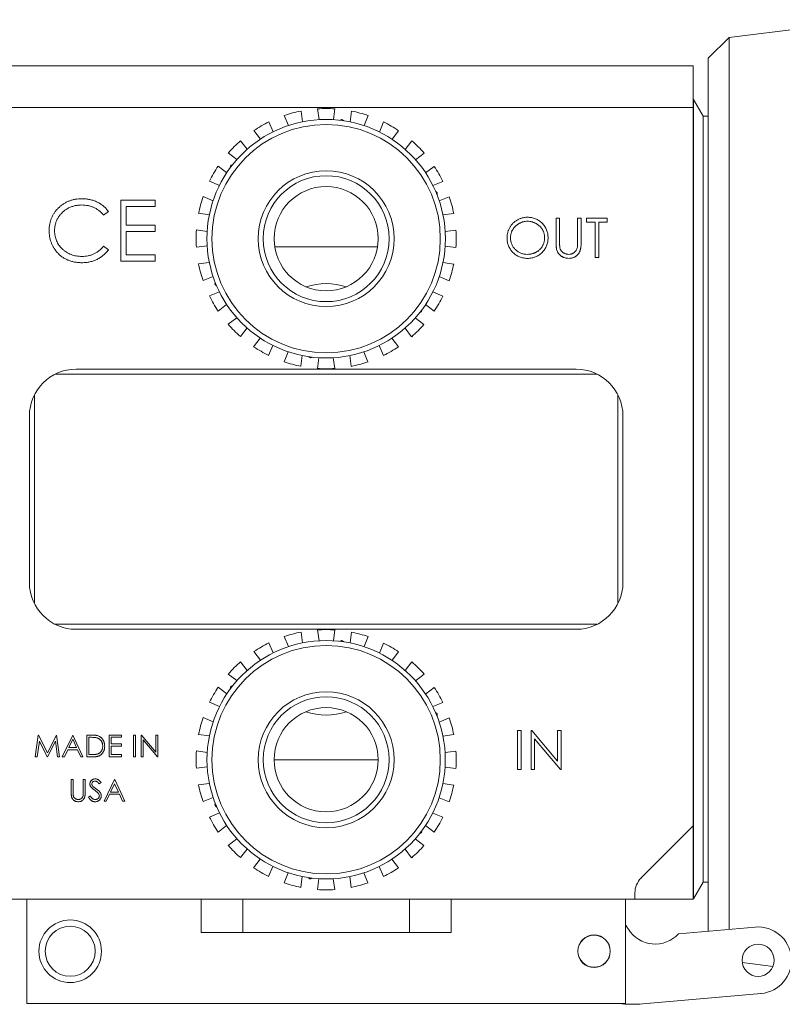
# Model space of a CAD drawing. Header units: inches. Extents: x 0.97 to 7.8, y 1.2 to 8.03.
# Tile 8 of 16: x 5.74 to 6.89, y 1.2 to 2.68. Entities that reach past the tile are written whole.
import ezdxf

# ---------------------------------------------------------------- set-up
doc = ezdxf.new("R2010")
doc.units = ezdxf.units.IN
doc.header["$MEASUREMENT"] = 0

msp = doc.modelspace()

# ---------------------------------------------------------------- linework, layer by layer
at = {"color": 7, "linetype": 'Continuous', "lineweight": 15}
for p, q in [((7.0264, 2.6791), (6.8074, 2.6526)), ((6.8074, 2.6526), (6.7762, 2.6214)), ((6.8074, 1.9604), (6.8074, 2.6526)), ((6.7762, 1.9604), (6.7762, 2.6214)), ((5.6527, 2.6099), (6.7537, 2.6099)), ((5.9832, 2.6101), (5.9834, 2.6099)), ((5.9832, 2.6101), (6.4232, 2.6101)), ((6.4229, 2.6099), (6.4232, 2.6101)), ((6.7537, 2.6099), (6.7537, 2.5474)), ((6.7539, 2.5593), (6.7537, 2.5593)), ((6.7683, 2.5343), (6.7539, 2.5593)), ((6.7539, 2.5593), (6.7539, 1.3615)), ((6.7537, 2.5474), (5.6527, 2.5474)), ((6.1656, 2.5422), (6.1677, 2.5261)), ((6.1925, 2.5293), (6.1904, 2.5455)), ((6.2164, 2.5454), (6.2142, 2.5293)), ((6.239, 2.526), (6.2412, 2.5422)), ((6.7537, 1.4709), (6.7537, 2.5474)), ((6.1173, 2.526), (6.1235, 2.5109)), ((6.1467, 2.5205), (6.1404, 2.5355)), ((6.2261, 2.5294), (6.2238, 2.5285)), ((6.2296, 2.5277), (6.2276, 2.5292)), ((6.2663, 2.5354), (6.26, 2.5204)), ((6.2831, 2.5108), (6.2894, 2.5258)), ((6.7762, 2.5343), (6.7683, 2.5343)), ((6.7683, 2.5343), (6.7683, 1.3865)), ((6.1047, 2.5001), (6.0948, 2.513)), ((6.3119, 2.5128), (6.302, 2.4999)), ((6.0749, 2.4978), (6.0848, 2.4849)), ((6.3218, 2.4846), (6.3317, 2.4976)), ((6.0694, 2.4695), (6.0565, 2.4794)), ((6.3501, 2.4791), (6.3372, 2.4692)), ((6.0413, 2.4596), (6.0542, 2.4497)), ((6.06, 2.46), (6.0597, 2.4575)), ((6.0633, 2.4622), (6.0609, 2.4612)), ((6.3524, 2.4494), (6.3653, 2.4593)), ((6.0433, 2.4308), (6.0283, 2.4371)), ((6.3783, 2.4368), (6.3632, 2.4305)), ((6.3693, 2.4203), (6.3673, 2.4219)), ((5.9468, 2.4084), (5.8954, 2.4084)), ((5.8954, 2.4084), (5.8954, 2.3173)), ((5.9468, 2.3991), (5.9468, 2.4084)), ((6.0187, 2.414), (6.0337, 2.4077)), ((6.3698, 2.4189), (6.3695, 2.4164)), ((6.3728, 2.4074), (6.3878, 2.4136)), ((5.8695, 2.3862), (5.8767, 2.3917)), ((5.9035, 2.3991), (5.9468, 2.3991)), ((5.9035, 2.371), (5.9035, 2.3991)), ((6.0281, 2.3867), (6.0119, 2.3889)), ((6.3945, 2.3885), (6.3784, 2.3864)), ((6.5533, 2.3815), (6.548, 2.3815)), ((6.548, 2.3815), (6.548, 2.3461)), ((6.5533, 2.3464), (6.5533, 2.3815)), ((6.5856, 2.3815), (6.5803, 2.3815)), ((6.5803, 2.3815), (6.5803, 2.3464)), ((6.5856, 2.3461), (6.5856, 2.3815)), ((6.6246, 2.3815), (6.5938, 2.3815)), ((6.5938, 2.3815), (6.5938, 2.3755)), ((6.6246, 2.3755), (6.6246, 2.3815)), ((5.9468, 2.371), (5.9035, 2.371)), ((5.9035, 2.3266), (5.9035, 2.3617)), ((5.9035, 2.3617), (5.9468, 2.3617)), ((5.9468, 2.3617), (5.9468, 2.371)), ((6.0086, 2.3641), (6.0248, 2.3619)), ((6.3816, 2.3616), (6.3978, 2.3637)), ((6.5938, 2.3755), (6.6066, 2.3755)), ((6.6066, 2.3755), (6.6066, 2.3229)), ((6.6119, 2.3229), (6.6119, 2.3755)), ((6.6119, 2.3755), (6.6246, 2.3755)), ((6.1252, 2.3553), (6.1252, 2.3465)), ((6.2812, 2.3465), (6.2812, 2.3553)), ((5.8767, 2.3341), (5.8695, 2.3395)), ((6.0248, 2.3402), (6.0086, 2.3381)), ((6.126, 2.3386), (6.2803, 2.3386)), ((6.3977, 2.3377), (6.3816, 2.3398)), ((5.8954, 2.3173), (5.9468, 2.3173)), ((5.9468, 2.3266), (5.9035, 2.3266)), ((5.9468, 2.3173), (5.9468, 2.3266)), ((6.6066, 2.3229), (6.6119, 2.3229)), ((6.0119, 2.3133), (6.028, 2.3154)), ((6.3783, 2.3151), (6.3945, 2.3129)), ((6.0336, 2.2944), (6.0186, 2.2881)), ((6.3877, 2.2878), (6.3727, 2.294)), ((6.0369, 2.2854), (6.0365, 2.2828)), ((6.0391, 2.2799), (6.0371, 2.2815)), ((6.0281, 2.265), (6.0432, 2.2713)), ((6.3631, 2.271), (6.3781, 2.2647)), ((6.054, 2.2524), (6.0411, 2.2425)), ((6.3467, 2.2443), (6.3463, 2.2418)), ((6.3651, 2.2422), (6.3522, 2.2521)), ((6.0563, 2.2226), (6.0692, 2.2325)), ((6.3369, 2.2323), (6.3498, 2.2224)), ((6.3454, 2.2406), (6.3431, 2.2396)), ((6.0846, 2.2171), (6.0747, 2.2042)), ((6.3314, 2.204), (6.3215, 2.2169)), ((6.0945, 2.189), (6.1044, 2.2019)), ((6.3017, 2.2017), (6.3116, 2.1888)), ((6.1233, 2.191), (6.117, 2.176)), ((6.289, 2.1758), (6.2828, 2.1909)), ((6.1401, 2.1664), (6.1463, 2.1814)), ((6.1674, 2.1758), (6.1652, 2.1596)), ((6.1788, 2.1726), (6.1768, 2.1741)), ((6.1826, 2.1733), (6.1803, 2.1724)), ((6.19, 2.1563), (6.1921, 2.1725)), ((6.2139, 2.1725), (6.216, 2.1563)), ((6.2408, 2.1596), (6.2387, 2.1757)), ((6.2597, 2.1813), (6.2659, 2.1663)), ((5.8282, 2.1554), (6.5782, 2.1554)), ((6.6097, 2.1479), (5.7967, 2.1479)), ((5.7657, 2.1169), (5.7657, 1.8039)), ((6.6407, 1.8039), (6.6407, 2.1169)), ((5.7582, 2.0854), (5.7582, 1.8354)), ((6.6482, 2.0854), (6.6482, 1.8354)), ((6.7762, 1.3129), (6.7762, 1.9604)), ((6.8074, 1.3156), (6.8074, 1.9604)), ((5.7967, 1.7729), (6.6097, 1.7729)), ((5.8282, 1.7654), (6.5782, 1.7654)), ((6.1656, 1.7612), (6.1677, 1.7451)), ((6.1925, 1.7483), (6.1904, 1.7645)), ((6.2164, 1.7644), (6.2142, 1.7483)), ((6.239, 1.745), (6.2412, 1.7612)), ((6.1173, 1.745), (6.1235, 1.7299)), ((6.1467, 1.7395), (6.1404, 1.7545)), ((6.2261, 1.7484), (6.2238, 1.7475)), ((6.2296, 1.7467), (6.2276, 1.7482)), ((6.2663, 1.7544), (6.26, 1.7394)), ((6.2831, 1.7298), (6.2894, 1.7448)), ((6.1047, 1.7191), (6.0948, 1.732)), ((6.3119, 1.7318), (6.302, 1.7189)), ((6.0749, 1.7168), (6.0848, 1.7039)), ((6.3218, 1.7036), (6.3317, 1.7166)), ((6.0694, 1.6885), (6.0565, 1.6984)), ((6.3501, 1.6981), (6.3372, 1.6882)), ((6.0413, 1.6786), (6.0542, 1.6687)), ((6.06, 1.679), (6.0597, 1.6765)), ((6.0633, 1.6812), (6.0609, 1.6802)), ((6.3524, 1.6684), (6.3653, 1.6783)), ((6.0433, 1.6498), (6.0283, 1.6561)), ((6.3783, 1.6558), (6.3632, 1.6495)), ((6.3693, 1.6393), (6.3673, 1.6409)), ((6.0187, 1.633), (6.0337, 1.6267)), ((6.3698, 1.6379), (6.3695, 1.6354)), ((6.3728, 1.6264), (6.3878, 1.6326)), ((6.4955, 1.6139), (6.4902, 1.6139)), ((6.4902, 1.6139), (6.4902, 1.5553)), ((6.4955, 1.5553), (6.4955, 1.6139)), ((6.5105, 1.6139), (6.5105, 1.5553)), ((6.5116, 1.6139), (6.5105, 1.6139)), ((6.5503, 1.5678), (6.5116, 1.6139)), ((6.5556, 1.6139), (6.5503, 1.6139)), ((6.5503, 1.6139), (6.5503, 1.5678)), ((6.5556, 1.5553), (6.5556, 1.6139)), ((5.7714, 1.6069), (5.7671, 1.5743)), ((5.7701, 1.5743), (5.7732, 1.5978)), ((5.7719, 1.6069), (5.7714, 1.6069)), ((5.7853, 1.5801), (5.7719, 1.6069)), ((5.7732, 1.5978), (5.785, 1.5743)), ((5.7987, 1.6069), (5.7853, 1.5801)), ((5.7856, 1.5743), (5.7974, 1.5977)), ((5.7974, 1.5977), (5.8005, 1.5743)), ((5.7991, 1.6069), (5.7987, 1.6069)), ((5.8034, 1.5743), (5.7991, 1.6069)), ((5.8231, 1.6069), (5.8076, 1.5743)), ((5.8232, 1.6005), (5.8173, 1.5881)), ((5.8235, 1.6069), (5.8231, 1.6069)), ((5.829, 1.5881), (5.8232, 1.6005)), ((5.8385, 1.5743), (5.8235, 1.6069)), ((5.8509, 1.6069), (5.8443, 1.6069)), ((5.8443, 1.6069), (5.8443, 1.5743)), ((5.8496, 1.6035), (5.8473, 1.6035)), ((5.8473, 1.6035), (5.8473, 1.5776)), ((5.8961, 1.6069), (5.8777, 1.6069)), ((5.8777, 1.6069), (5.8777, 1.5743)), ((5.8807, 1.5935), (5.8807, 1.6035)), ((5.8807, 1.6035), (5.8961, 1.6035)), ((5.8961, 1.6035), (5.8961, 1.6069)), ((5.9174, 1.6069), (5.9145, 1.6069)), ((5.9145, 1.6069), (5.9145, 1.5743)), ((5.9174, 1.5743), (5.9174, 1.6069)), ((5.9263, 1.6069), (5.9257, 1.6069)), ((5.9257, 1.6069), (5.9257, 1.5743)), ((5.9478, 1.5812), (5.9263, 1.6069)), ((5.9286, 1.5999), (5.9501, 1.5743)), ((5.9286, 1.5743), (5.9286, 1.5999)), ((5.9478, 1.6069), (5.9478, 1.5812)), ((5.9508, 1.6069), (5.9478, 1.6069)), ((5.9508, 1.5743), (5.9508, 1.6069)), ((6.0281, 1.6057), (6.0119, 1.6079)), ((6.3945, 1.6075), (6.3784, 1.6054)), ((6.5158, 1.6013), (6.5544, 1.5553)), ((6.5158, 1.5553), (6.5158, 1.6013)), ((5.8108, 1.5743), (5.8158, 1.5847)), ((5.8158, 1.5847), (5.8305, 1.5847)), ((5.8173, 1.5881), (5.829, 1.5881)), ((5.8305, 1.5847), (5.8353, 1.5743)), ((5.8961, 1.5935), (5.8807, 1.5935)), ((5.8807, 1.5776), (5.8807, 1.5902)), ((5.8807, 1.5902), (5.8961, 1.5902)), ((5.8961, 1.5902), (5.8961, 1.5935)), ((6.0086, 1.5831), (6.0248, 1.5809)), ((6.3816, 1.5806), (6.3978, 1.5827)), ((5.7671, 1.5743), (5.7701, 1.5743)), ((5.785, 1.5743), (5.7856, 1.5743)), ((5.8005, 1.5743), (5.8034, 1.5743)), ((5.8076, 1.5743), (5.8108, 1.5743)), ((5.8353, 1.5743), (5.8385, 1.5743)), ((5.8443, 1.5743), (5.8544, 1.5743)), ((5.8473, 1.5776), (5.851, 1.5776)), ((5.8777, 1.5743), (5.8961, 1.5743)), ((5.8961, 1.5776), (5.8807, 1.5776)), ((5.8961, 1.5743), (5.8961, 1.5776)), ((5.9145, 1.5743), (5.9174, 1.5743)), ((5.9257, 1.5743), (5.9286, 1.5743)), ((5.9501, 1.5743), (5.9508, 1.5743)), ((6.2813, 1.5698), (6.1251, 1.5698)), ((6.0248, 1.5592), (6.0086, 1.5571)), ((6.3977, 1.5567), (6.3816, 1.5588)), ((6.4902, 1.5553), (6.4955, 1.5553)), ((6.5105, 1.5553), (6.5158, 1.5553)), ((6.5544, 1.5553), (6.5556, 1.5553)), ((5.821, 1.5403), (5.821, 1.5206)), ((5.8239, 1.5403), (5.821, 1.5403)), ((5.8239, 1.5208), (5.8239, 1.5403)), ((5.8418, 1.5403), (5.8389, 1.5403)), ((5.8389, 1.5403), (5.8389, 1.5208)), ((5.8418, 1.5206), (5.8418, 1.5403)), ((5.863, 1.5336), (5.8656, 1.5356)), ((5.8857, 1.5403), (5.8702, 1.5077)), ((5.8861, 1.5403), (5.8857, 1.5403)), ((5.9011, 1.5077), (5.8861, 1.5403)), ((5.8858, 1.534), (5.8799, 1.5215)), ((5.8799, 1.5215), (5.8916, 1.5215)), ((5.8916, 1.5215), (5.8858, 1.534)), ((6.0119, 1.5323), (6.028, 1.5344)), ((6.3783, 1.5341), (6.3945, 1.5319)), ((5.8496, 1.5157), (5.8469, 1.514)), ((5.8702, 1.5077), (5.8734, 1.5077)), ((5.8734, 1.5077), (5.8784, 1.5182)), ((5.8784, 1.5182), (5.8931, 1.5182)), ((5.8931, 1.5182), (5.8979, 1.5077)), ((5.8979, 1.5077), (5.9011, 1.5077)), ((6.0336, 1.5134), (6.0186, 1.5071)), ((6.3877, 1.5068), (6.3727, 1.513)), ((6.0369, 1.5044), (6.0365, 1.5018)), ((6.0391, 1.4989), (6.0371, 1.5005)), ((6.0281, 1.484), (6.0432, 1.4903)), ((6.3631, 1.49), (6.3781, 1.4837)), ((6.054, 1.4714), (6.0411, 1.4615)), ((6.3467, 1.4633), (6.3463, 1.4608)), ((6.3651, 1.4612), (6.3522, 1.4711)), ((6.7537, 1.4709), (6.6753, 1.3925)), ((6.7537, 1.3609), (6.7537, 1.4709)), ((6.0563, 1.4416), (6.0692, 1.4515)), ((6.3369, 1.4513), (6.3498, 1.4414)), ((6.3454, 1.4596), (6.3431, 1.4586)), ((6.0846, 1.4361), (6.0747, 1.4232)), ((6.3314, 1.423), (6.3215, 1.4359)), ((6.0945, 1.408), (6.1044, 1.4209)), ((6.3017, 1.4207), (6.3116, 1.4078)), ((6.1233, 1.41), (6.117, 1.395)), ((6.289, 1.3948), (6.2828, 1.4099)), ((6.1401, 1.3854), (6.1463, 1.4004)), ((6.1674, 1.3948), (6.1652, 1.3786)), ((6.1788, 1.3916), (6.1768, 1.3931)), ((6.1826, 1.3923), (6.1803, 1.3914)), ((6.19, 1.3753), (6.1921, 1.3915)), ((6.2139, 1.3915), (6.216, 1.3753)), ((6.2408, 1.3786), (6.2387, 1.3947)), ((6.2597, 1.4003), (6.2659, 1.3853)), ((6.7539, 1.3615), (6.7683, 1.3865)), ((6.7683, 1.3865), (6.7762, 1.3865)), ((5.6527, 1.3609), (5.7544, 1.3609)), ((5.7544, 1.3609), (5.7544, 1.2046)), ((5.7544, 1.3609), (6.0157, 1.3609)), ((6.0157, 1.3109), (6.0157, 1.3609)), ((6.0157, 1.3609), (6.3907, 1.3609)), ((6.0782, 1.3109), (6.0782, 1.3609)), ((6.3282, 1.3109), (6.3282, 1.3609)), ((6.3907, 1.3109), (6.3907, 1.3609)), ((6.3907, 1.3609), (6.6519, 1.3609)), ((6.6519, 1.3609), (6.6519, 1.2046)), ((6.6519, 1.3609), (6.6662, 1.3609)), ((6.6662, 1.3704), (6.6662, 1.3609)), ((6.6662, 1.3609), (6.7537, 1.3609)), ((6.7537, 1.3615), (6.7539, 1.3615)), ((6.6551, 1.318), (6.6519, 1.3226)), ((6.8466, 1.3191), (6.7314, 1.309)), ((6.0157, 1.3109), (6.3907, 1.3109)), ((6.8271, 1.2658), (6.8733, 1.2602)), ((6.6781, 1.204), (6.8553, 1.2194)), ((5.7544, 1.2046), (6.6519, 1.2046))]:
    msp.add_line(p, q, dxfattribs=at)
for centre, radius in [((6.2032, 2.3509), 0.1788), ((6.2032, 2.3509), 0.1712), ((6.2032, 2.3509), 0.1019), ((6.2032, 2.3509), 0.0944), ((6.2032, 2.3509), 0.0781), ((6.2032, 1.5699), 0.1787), ((6.2032, 1.5699), 0.1712), ((6.2032, 1.5699), 0.1019), ((6.2032, 1.5699), 0.0944), ((6.2032, 1.5699), 0.0781), ((5.8194, 1.2828), 0.0469), ((5.8194, 1.2828), 0.0375), ((6.6049, 1.2829), 0.0244), ((6.6049, 1.2829), 0.0241), ((6.8509, 1.2693), 0.0241)]:
    msp.add_circle(centre, radius, dxfattribs=at)
for centre, radius, start, end in [((6.2032, 2.3509), 0.195, 101.1236, 108.773), ((6.2032, 2.3509), 0.195, 86.1236, 93.773), ((6.2032, 2.3509), 0.195, 71.1236, 78.773), ((6.2032, 2.3509), 0.195, 116.1236, 123.773), ((6.2032, 2.3509), 0.18, 82.2148, 82.6817), ((6.2032, 2.3509), 0.195, 56.1236, 63.773), ((6.2032, 2.3509), 0.195, 131.1236, 138.773), ((6.2032, 2.3509), 0.195, 41.1236, 48.773), ((6.2032, 2.3509), 0.195, 146.1236, 153.773), ((6.2032, 2.3509), 0.18, 142.2148, 142.6817), ((6.2032, 2.3509), 0.195, 26.1236, 33.773), ((6.2032, 2.3509), 0.195, 161.1236, 168.773), ((6.2032, 2.3509), 0.18, 22.2148, 22.6817), ((6.2032, 2.3509), 0.195, 11.1236, 18.773), ((6.2032, 2.3509), 0.195, 176.1236, 183.773), ((6.2032, 2.3509), 0.195, 356.1236, 3.773), ((6.2032, 2.3509), 0.195, 191.1236, 198.773), ((6.2032, 2.3509), 0.195, 341.1236, 348.773), ((6.2032, 2.3509), 0.18, 202.2148, 202.6817), ((6.2032, 2.1899), 0.0937, 71.375, 108.625), ((6.2032, 2.3509), 0.195, 206.1236, 213.773), ((6.2032, 2.3509), 0.195, 326.1236, 333.773), ((6.2032, 2.3509), 0.18, 322.2148, 322.6817), ((6.2032, 2.3509), 0.195, 221.1236, 228.773), ((6.2032, 2.3509), 0.195, 311.1236, 318.773), ((6.2032, 2.3509), 0.195, 236.1236, 243.773), ((6.2032, 2.3509), 0.195, 296.1236, 303.773), ((6.2032, 2.3509), 0.18, 262.2148, 262.6817), ((5.8282, 2.0854), 0.07, 90, 180), ((6.2032, 2.3509), 0.195, 251.1236, 258.773), ((6.2032, 2.3509), 0.195, 266.1236, 273.773), ((6.2032, 2.3509), 0.195, 281.1236, 288.773), ((6.5782, 2.0854), 0.07, 0, 90), ((5.8282, 1.8354), 0.07, 180, 270), ((6.5782, 1.8354), 0.07, 270, 0), ((6.2032, 1.5699), 0.195, 101.1236, 108.773), ((6.2032, 1.5699), 0.195, 86.1236, 93.773), ((6.2032, 1.5699), 0.195, 71.1236, 78.773), ((6.2032, 1.5699), 0.195, 116.1236, 123.773), ((6.2032, 1.5699), 0.18, 82.2148, 82.6817), ((6.2032, 1.5699), 0.195, 56.1236, 63.773), ((6.2032, 1.5699), 0.195, 131.1236, 138.773), ((6.2032, 1.5699), 0.195, 41.1236, 48.773), ((6.2032, 1.5699), 0.195, 146.1236, 153.773), ((6.2032, 1.5699), 0.18, 142.2148, 142.6817), ((6.2032, 1.5699), 0.195, 26.1236, 33.773), ((6.2032, 1.7306), 0.0938, 251.1617, 288.8383), ((6.2032, 1.5699), 0.18, 22.2148, 22.6817), ((6.2032, 1.5699), 0.195, 161.1236, 168.773), ((6.2032, 1.5699), 0.195, 11.1236, 18.773), ((6.2032, 1.5699), 0.195, 176.1236, 183.773), ((6.2032, 1.5699), 0.195, 356.1236, 3.773), ((6.2032, 1.5699), 0.195, 191.1236, 198.773), ((6.2032, 1.5699), 0.195, 341.1236, 348.773), ((6.2032, 1.5699), 0.18, 202.2148, 202.6817), ((6.2032, 1.5699), 0.195, 206.1236, 213.773), ((6.2032, 1.5699), 0.195, 326.1236, 333.773), ((6.2032, 1.5699), 0.18, 322.2148, 322.6817), ((6.2032, 1.5699), 0.195, 221.1236, 228.773), ((6.2032, 1.5699), 0.195, 311.1236, 318.773), ((6.2032, 1.5699), 0.195, 236.1236, 243.773), ((6.2032, 1.5699), 0.195, 296.1236, 303.773), ((6.2032, 1.5699), 0.18, 262.2148, 262.6817), ((6.6974, 1.3704), 0.0312, 135, 180), ((6.2032, 1.5699), 0.195, 251.1236, 258.773), ((6.2032, 1.5699), 0.195, 266.1236, 273.773), ((6.2032, 1.5699), 0.195, 281.1236, 288.773), ((6.6807, 1.3359), 0.0313, 214.9955, 219.4601), ((6.6966, 1.3405), 0.0469, 211.3505, 317.8289), ((6.8509, 1.2693), 0.05, 274.9955, 94.9955), ((6.6634, 1.3725), 0.1692, 262.8351, 274.9955)]:
    msp.add_arc(centre, radius, start, end, dxfattribs=at)
for points, knots in [([(5.8369, 2.4108), (5.8335, 2.4108), (5.8285, 2.4104), (5.8221, 2.4089), (5.8176, 2.4074), (5.8133, 2.4055), (5.8092, 2.4031), (5.8054, 2.4003), (5.8018, 2.3971), (5.7985, 2.3937), (5.7957, 2.3899), (5.7933, 2.386), (5.7913, 2.3818), (5.7897, 2.3775), (5.7883, 2.3714), (5.7879, 2.3666), (5.7879, 2.3634)], [0, 0, 0, 0, 0.133185, 0.196585, 0.258754, 0.320345, 0.381783, 0.443742, 0.507257, 0.57053, 0.631765, 0.692252, 0.751986, 0.812045, 0.872986, 1, 1, 1, 1]), ([(5.8767, 2.3917), (5.8756, 2.3932), (5.8738, 2.3953), (5.8712, 2.3979), (5.8692, 2.3998), (5.867, 2.4014), (5.8648, 2.403), (5.8624, 2.4045), (5.8599, 2.4058), (5.8573, 2.4069), (5.8546, 2.408), (5.8518, 2.4088), (5.849, 2.4095), (5.8461, 2.4101), (5.842, 2.4106), (5.839, 2.4108), (5.8369, 2.4108)], [0, 0, 0, 0, 0.120645, 0.180372, 0.240194, 0.299808, 0.36026, 0.42121, 0.482873, 0.54493, 0.607605, 0.670733, 0.734318, 0.798785, 0.864317, 1, 1, 1, 1]), ([(5.796, 2.3628), (5.796, 2.3645), (5.7962, 2.3672), (5.7967, 2.3706), (5.7973, 2.3731), (5.798, 2.3755), (5.7989, 2.3779), (5.8, 2.3802), (5.8012, 2.3824), (5.8026, 2.3845), (5.8041, 2.3865), (5.8057, 2.3884), (5.8075, 2.3902), (5.8094, 2.3919), (5.8114, 2.3935), (5.8136, 2.3949), (5.8159, 2.3963), (5.8182, 2.3975), (5.8207, 2.3985), (5.8232, 2.3994), (5.8257, 2.4001), (5.8283, 2.4007), (5.8319, 2.4012), (5.8346, 2.4014), (5.8364, 2.4014)], [0, 0, 0, 0, 0.085457, 0.126681, 0.167541, 0.208224, 0.248373, 0.288616, 0.329131, 0.369595, 0.41002, 0.450117, 0.490508, 0.531182, 0.572314, 0.614075, 0.656879, 0.699847, 0.74235, 0.784597, 0.827248, 0.869537, 0.912498, 1, 1, 1, 1]), ([(5.8364, 2.4014), (5.8396, 2.4014), (5.8445, 2.401), (5.8507, 2.3993), (5.8543, 2.3979), (5.8571, 2.3965), (5.8591, 2.3954), (5.861, 2.3942), (5.8629, 2.3928), (5.8647, 2.3913), (5.8669, 2.3892), (5.8685, 2.3874), (5.8695, 2.3862)], [0, 0, 0, 0, 0.259156, 0.383852, 0.507544, 0.569027, 0.63015, 0.690705, 0.751706, 0.812879, 0.874525, 1, 1, 1, 1]), ([(6.5048, 2.383), (6.5035, 2.383), (6.5015, 2.3828), (6.4988, 2.3824), (6.4969, 2.382), (6.495, 2.3814), (6.4932, 2.3807), (6.4913, 2.3799), (6.4896, 2.3789), (6.4879, 2.3779), (6.4862, 2.3767), (6.4847, 2.3754), (6.4833, 2.374), (6.4819, 2.3726), (6.4807, 2.371), (6.4795, 2.3694), (6.4785, 2.3676), (6.4775, 2.3658), (6.4767, 2.3639), (6.476, 2.362), (6.4754, 2.3601), (6.475, 2.3581), (6.4745, 2.3554), (6.4744, 2.3533), (6.4744, 2.3519)], [0, 0, 0, 0, 0.083453, 0.124502, 0.165114, 0.205951, 0.246961, 0.288008, 0.329916, 0.371661, 0.413015, 0.454025, 0.494874, 0.535911, 0.57718, 0.618985, 0.661557, 0.703994, 0.746247, 0.788082, 0.829848, 0.87188, 0.914127, 1, 1, 1, 1]), ([(6.5051, 2.377), (6.504, 2.377), (6.5023, 2.3769), (6.5001, 2.3765), (6.4985, 2.3762), (6.497, 2.3757), (6.4954, 2.3751), (6.4939, 2.3744), (6.4924, 2.3736), (6.4909, 2.3728), (6.4895, 2.3718), (6.4883, 2.3708), (6.487, 2.3697), (6.4859, 2.3685), (6.4848, 2.3673), (6.4839, 2.366), (6.483, 2.3646), (6.4822, 2.3632), (6.4815, 2.3617), (6.481, 2.3602), (6.4805, 2.3586), (6.4801, 2.357), (6.4798, 2.3548), (6.4796, 2.3531), (6.4797, 2.3519)], [0, 0, 0, 0, 0.083645, 0.124984, 0.166247, 0.207702, 0.249631, 0.291742, 0.334743, 0.37746, 0.419556, 0.461044, 0.502096, 0.542891, 0.583801, 0.624864, 0.666225, 0.707399, 0.748557, 0.789655, 0.83074, 0.87207, 0.913993, 1, 1, 1, 1]), ([(6.536, 2.3522), (6.536, 2.3543), (6.5357, 2.3574), (6.5348, 2.3614), (6.5338, 2.3642), (6.5325, 2.3669), (6.531, 2.3694), (6.5292, 2.3719), (6.5271, 2.3741), (6.5248, 2.3762), (6.5223, 2.378), (6.5198, 2.3796), (6.517, 2.3808), (6.5142, 2.3818), (6.5101, 2.3827), (6.507, 2.383), (6.5048, 2.383)], [0, 0, 0, 0, 0.12839, 0.18983, 0.250655, 0.310909, 0.371769, 0.433475, 0.497029, 0.560599, 0.622738, 0.683886, 0.745011, 0.806587, 0.869251, 1, 1, 1, 1]), ([(6.5307, 2.3522), (6.5308, 2.3533), (6.5306, 2.355), (6.5303, 2.3572), (6.5299, 2.3588), (6.5295, 2.3603), (6.5289, 2.3618), (6.5282, 2.3633), (6.5274, 2.3647), (6.5265, 2.3661), (6.5256, 2.3674), (6.5245, 2.3686), (6.5234, 2.3697), (6.5222, 2.3708), (6.5208, 2.3718), (6.5194, 2.3728), (6.518, 2.3736), (6.5165, 2.3744), (6.5149, 2.3751), (6.5133, 2.3757), (6.5117, 2.3762), (6.5101, 2.3765), (6.5079, 2.3769), (6.5062, 2.377), (6.5051, 2.377)], [0, 0, 0, 0, 0.08513, 0.126473, 0.167453, 0.207976, 0.248249, 0.28875, 0.32967, 0.370537, 0.411129, 0.451819, 0.492406, 0.533486, 0.575263, 0.617441, 0.660672, 0.70394, 0.746868, 0.789079, 0.831104, 0.873238, 0.915166, 1, 1, 1, 1]), ([(5.7879, 2.3634), (5.7878, 2.3603), (5.7882, 2.3558), (5.7894, 2.3499), (5.7907, 2.3457), (5.7923, 2.3417), (5.795, 2.3366), (5.7975, 2.3331), (5.7994, 2.3309)], [0, 0, 0, 0, 0.261042, 0.386386, 0.509266, 0.63122, 0.752844, 1, 1, 1, 1]), ([(5.837, 2.3243), (5.8341, 2.3243), (5.8299, 2.3246), (5.8246, 2.3258), (5.8208, 2.327), (5.8172, 2.3285), (5.8138, 2.3304), (5.8106, 2.3327), (5.8076, 2.3353), (5.8049, 2.3381), (5.8025, 2.3411), (5.8005, 2.3443), (5.7989, 2.3477), (5.7976, 2.3512), (5.7964, 2.3562), (5.796, 2.3601), (5.796, 2.3628)], [0, 0, 0, 0, 0.135498, 0.199771, 0.262666, 0.324516, 0.386081, 0.448275, 0.51116, 0.573674, 0.634571, 0.694424, 0.753854, 0.813274, 0.87371, 1, 1, 1, 1]), ([(6.4744, 2.3519), (6.4744, 2.3499), (6.4747, 2.3468), (6.4756, 2.3429), (6.4766, 2.3402), (6.4779, 2.3375), (6.4794, 2.335), (6.4812, 2.3325), (6.4833, 2.3303), (6.4856, 2.3282), (6.488, 2.3264), (6.4906, 2.3248), (6.4933, 2.3236), (6.4961, 2.3226), (6.5001, 2.3217), (6.5032, 2.3214), (6.5053, 2.3214)], [0, 0, 0, 0, 0.12685, 0.187996, 0.248548, 0.309, 0.370295, 0.432507, 0.496733, 0.560974, 0.62372, 0.68543, 0.746541, 0.807928, 0.870253, 1, 1, 1, 1]), ([(6.4797, 2.3519), (6.4797, 2.3503), (6.4799, 2.3478), (6.4807, 2.3447), (6.4815, 2.3424), (6.4825, 2.3403), (6.4838, 2.3382), (6.4854, 2.3363), (6.4871, 2.3345), (6.489, 2.3328), (6.491, 2.3314), (6.4931, 2.3301), (6.4953, 2.3291), (6.4976, 2.3283), (6.5009, 2.3276), (6.5034, 2.3274), (6.5051, 2.3274)], [0, 0, 0, 0, 0.126899, 0.187747, 0.24815, 0.308586, 0.369583, 0.431827, 0.49618, 0.560668, 0.623504, 0.68526, 0.746537, 0.808327, 0.870486, 1, 1, 1, 1]), ([(6.5051, 2.3274), (6.5062, 2.3274), (6.5079, 2.3275), (6.5102, 2.3278), (6.5118, 2.3282), (6.5135, 2.3287), (6.515, 2.3292), (6.5166, 2.3299), (6.5181, 2.3306), (6.5195, 2.3315), (6.5209, 2.3324), (6.5222, 2.3334), (6.5234, 2.3345), (6.5245, 2.3357), (6.5256, 2.3369), (6.5265, 2.3382), (6.5274, 2.3396), (6.5282, 2.341), (6.5289, 2.3425), (6.5295, 2.344), (6.5299, 2.3456), (6.5303, 2.3472), (6.5306, 2.3494), (6.5308, 2.3511), (6.5307, 2.3522)], [0, 0, 0, 0, 0.086538, 0.129177, 0.171436, 0.213416, 0.255266, 0.297369, 0.339941, 0.382347, 0.423953, 0.464871, 0.505572, 0.546003, 0.586568, 0.627065, 0.668271, 0.709549, 0.750428, 0.791096, 0.832027, 0.873136, 0.914611, 1, 1, 1, 1]), ([(6.5053, 2.3214), (6.5074, 2.3214), (6.5104, 2.3217), (6.5144, 2.3226), (6.5172, 2.3236), (6.5199, 2.3248), (6.5224, 2.3264), (6.5248, 2.3282), (6.5271, 2.3303), (6.5292, 2.3326), (6.531, 2.335), (6.5326, 2.3376), (6.5338, 2.3403), (6.5348, 2.3431), (6.5357, 2.3471), (6.536, 2.3501), (6.536, 2.3522)], [0, 0, 0, 0, 0.128329, 0.189845, 0.250754, 0.311545, 0.372864, 0.435313, 0.499433, 0.563569, 0.626211, 0.687612, 0.748622, 0.80968, 0.871431, 1, 1, 1, 1]), ([(5.8695, 2.3395), (5.8674, 2.3371), (5.864, 2.3337), (5.8589, 2.3302), (5.8549, 2.328), (5.8507, 2.3263), (5.8447, 2.3247), (5.8401, 2.3243), (5.837, 2.3243)], [0, 0, 0, 0, 0.259091, 0.382819, 0.50406, 0.625245, 0.747051, 1, 1, 1, 1]), ([(5.837, 2.3149), (5.8391, 2.3149), (5.8421, 2.3151), (5.8461, 2.3156), (5.849, 2.3162), (5.8518, 2.3169), (5.8545, 2.3177), (5.8571, 2.3187), (5.8597, 2.3199), (5.8622, 2.3212), (5.8646, 2.3227), (5.8669, 2.3242), (5.869, 2.326), (5.8711, 2.3278), (5.8737, 2.3304), (5.8755, 2.3326), (5.8767, 2.3341)], [0, 0, 0, 0, 0.133987, 0.199215, 0.263039, 0.326471, 0.388856, 0.45078, 0.512609, 0.574054, 0.635137, 0.695721, 0.756273, 0.816525, 0.876947, 1, 1, 1, 1]), ([(6.548, 2.3461), (6.548, 2.3447), (6.548, 2.3427), (6.5482, 2.3402), (6.5483, 2.3386), (6.5484, 2.3371), (6.5486, 2.3355), (6.5489, 2.3344), (6.5491, 2.3337)], [0, 0, 0, 0, 0.331635, 0.476313, 0.60789, 0.725665, 0.830535, 1, 1, 1, 1]), ([(6.5491, 2.3337), (6.5493, 2.3328), (6.5498, 2.3315), (6.5507, 2.3299), (6.5515, 2.3287), (6.5524, 2.3276), (6.5534, 2.3266), (6.5544, 2.3256), (6.5556, 2.3247), (6.5569, 2.324), (6.5582, 2.3233), (6.5596, 2.3227), (6.561, 2.3222), (6.5625, 2.3218), (6.5646, 2.3215), (6.5663, 2.3214), (6.5674, 2.3214)], [0, 0, 0, 0, 0.119896, 0.178913, 0.237002, 0.295709, 0.355105, 0.415284, 0.47703, 0.539392, 0.601924, 0.664582, 0.728627, 0.793683, 0.860356, 1, 1, 1, 1]), ([(6.5535, 2.3386), (6.5535, 2.3389), (6.5534, 2.3395), (6.5534, 2.3404), (6.5533, 2.3413), (6.5533, 2.3424), (6.5533, 2.3441), (6.5533, 2.3454), (6.5533, 2.3464)], [0, 0, 0, 0, 0.137626, 0.234023, 0.349962, 0.483901, 0.637395, 1, 1, 1, 1]), ([(6.5671, 2.3274), (6.566, 2.3274), (6.5643, 2.3276), (6.5621, 2.3283), (6.5604, 2.3289), (6.5589, 2.3297), (6.5576, 2.3306), (6.5564, 2.3317), (6.5555, 2.3328), (6.5548, 2.3341), (6.554, 2.3359), (6.5537, 2.3375), (6.5535, 2.3386)], [0, 0, 0, 0, 0.173832, 0.263125, 0.355661, 0.446096, 0.529932, 0.608116, 0.681865, 0.755567, 0.832234, 1, 1, 1, 1]), ([(6.5797, 2.3373), (6.5794, 2.3363), (6.5789, 2.3349), (6.578, 2.3332), (6.5771, 2.332), (6.5762, 2.331), (6.5751, 2.3301), (6.5739, 2.3293), (6.5727, 2.3286), (6.5713, 2.3281), (6.5695, 2.3275), (6.568, 2.3274), (6.5671, 2.3274)], [0, 0, 0, 0, 0.176207, 0.260678, 0.342217, 0.422849, 0.503634, 0.58472, 0.668472, 0.752238, 0.834697, 1, 1, 1, 1]), ([(6.5674, 2.3214), (6.5684, 2.3214), (6.5699, 2.3215), (6.5718, 2.3219), (6.5732, 2.3223), (6.5746, 2.3228), (6.5758, 2.3234), (6.577, 2.3241), (6.5782, 2.3249), (6.5792, 2.3259), (6.5802, 2.3268), (6.5811, 2.3278), (6.5819, 2.3289), (6.5826, 2.3299), (6.5832, 2.331), (6.5837, 2.3322), (6.5841, 2.3334), (6.5845, 2.3347), (6.5848, 2.336), (6.585, 2.3375), (6.5852, 2.339), (6.5854, 2.3407), (6.5855, 2.343), (6.5856, 2.3448), (6.5856, 2.3461)], [0, 0, 0, 0, 0.087786, 0.129629, 0.170539, 0.210912, 0.251398, 0.291567, 0.332021, 0.372355, 0.411619, 0.449515, 0.487208, 0.523705, 0.559991, 0.596142, 0.632114, 0.669511, 0.709517, 0.751508, 0.796008, 0.843022, 0.892941, 1, 1, 1, 1]), ([(6.5803, 2.3464), (6.5803, 2.3453), (6.5803, 2.3438), (6.5802, 2.3419), (6.5802, 2.3407), (6.5801, 2.3396), (6.58, 2.3385), (6.5798, 2.3377), (6.5797, 2.3373)], [0, 0, 0, 0, 0.344436, 0.493598, 0.626189, 0.742198, 0.844379, 1, 1, 1, 1]), ([(5.7994, 2.3309), (5.8005, 2.3296), (5.8023, 2.3277), (5.8049, 2.3254), (5.8069, 2.3239), (5.809, 2.3225), (5.8111, 2.3211), (5.8134, 2.32), (5.8157, 2.3189), (5.8181, 2.318), (5.8206, 2.3172), (5.8231, 2.3165), (5.8257, 2.3159), (5.8284, 2.3155), (5.8322, 2.3151), (5.8351, 2.3149), (5.837, 2.3149)], [0, 0, 0, 0, 0.123052, 0.183446, 0.243244, 0.303001, 0.362802, 0.422604, 0.483004, 0.54382, 0.605246, 0.667586, 0.73122, 0.796083, 0.86225, 1, 1, 1, 1]), ([(5.8596, 1.6026), (5.859, 1.6028), (5.858, 1.603), (5.8567, 1.6032), (5.8555, 1.6033), (5.8542, 1.6034), (5.8522, 1.6035), (5.8506, 1.6035), (5.8496, 1.6035)], [0, 0, 0, 0, 0.179285, 0.286583, 0.405111, 0.535593, 0.67819, 1, 1, 1, 1]), ([(5.8612, 1.6057), (5.8606, 1.6059), (5.8597, 1.6062), (5.8583, 1.6064), (5.857, 1.6066), (5.8557, 1.6067), (5.8536, 1.6068), (5.852, 1.6069), (5.8509, 1.6069)], [0, 0, 0, 0, 0.18423, 0.292169, 0.410633, 0.541156, 0.682594, 1, 1, 1, 1]), ([(5.8681, 1.5902), (5.8681, 1.5909), (5.8681, 1.592), (5.8678, 1.5935), (5.8676, 1.5945), (5.8673, 1.5954), (5.8669, 1.5964), (5.8664, 1.5973), (5.8659, 1.5981), (5.8653, 1.5989), (5.8646, 1.5996), (5.8639, 1.6003), (5.8632, 1.6009), (5.8623, 1.6014), (5.8612, 1.602), (5.8602, 1.6024), (5.8596, 1.6026)], [0, 0, 0, 0, 0.137813, 0.203226, 0.267174, 0.330024, 0.391794, 0.453084, 0.514334, 0.575, 0.634865, 0.694116, 0.753442, 0.813126, 0.87408, 1, 1, 1, 1]), ([(5.8711, 1.5902), (5.8711, 1.5911), (5.871, 1.5924), (5.8707, 1.5942), (5.8704, 1.5954), (5.8701, 1.5966), (5.8696, 1.5978), (5.8691, 1.5989), (5.8685, 1.5999), (5.8678, 1.6009), (5.8671, 1.6018), (5.8662, 1.6027), (5.8654, 1.6034), (5.8644, 1.6041), (5.8631, 1.6049), (5.862, 1.6054), (5.8612, 1.6057)], [0, 0, 0, 0, 0.139466, 0.206349, 0.271441, 0.334996, 0.397655, 0.459593, 0.521506, 0.582395, 0.642353, 0.701298, 0.760125, 0.818845, 0.878306, 1, 1, 1, 1]), ([(5.8544, 1.5743), (5.8554, 1.5743), (5.8567, 1.5744), (5.8585, 1.5745), (5.8597, 1.5747), (5.8608, 1.575), (5.8618, 1.5753), (5.8628, 1.5756), (5.8636, 1.5761), (5.8645, 1.5765), (5.8652, 1.5771), (5.866, 1.5777), (5.8666, 1.5783), (5.8673, 1.579), (5.8679, 1.5798), (5.8685, 1.5807), (5.869, 1.5816), (5.8695, 1.5825), (5.8699, 1.5835), (5.8703, 1.5845), (5.8706, 1.5856), (5.8708, 1.5867), (5.871, 1.5882), (5.8711, 1.5894), (5.8711, 1.5902)], [0, 0, 0, 0, 0.106928, 0.156011, 0.202185, 0.245558, 0.286533, 0.325147, 0.361673, 0.397287, 0.433066, 0.468805, 0.505262, 0.541925, 0.57988, 0.618417, 0.658386, 0.69892, 0.739756, 0.781177, 0.822976, 0.865705, 0.909193, 1, 1, 1, 1]), ([(5.8603, 1.5785), (5.8609, 1.5787), (5.8618, 1.579), (5.8628, 1.5796), (5.8636, 1.5801), (5.8643, 1.5807), (5.8649, 1.5813), (5.8655, 1.582), (5.8661, 1.5827), (5.8665, 1.5835), (5.867, 1.5843), (5.8673, 1.5852), (5.8676, 1.5861), (5.8679, 1.5871), (5.8681, 1.5884), (5.8681, 1.5895), (5.8681, 1.5902)], [0, 0, 0, 0, 0.123338, 0.183125, 0.241783, 0.300579, 0.35968, 0.418882, 0.479531, 0.540851, 0.602303, 0.664463, 0.727806, 0.792895, 0.859672, 1, 1, 1, 1]), ([(5.851, 1.5776), (5.852, 1.5776), (5.8535, 1.5777), (5.8554, 1.5778), (5.8566, 1.5778), (5.8577, 1.578), (5.859, 1.5781), (5.8598, 1.5783), (5.8603, 1.5785)], [0, 0, 0, 0, 0.330628, 0.475549, 0.606746, 0.725024, 0.829742, 1, 1, 1, 1]), ([(5.857, 1.5411), (5.8562, 1.5411), (5.8552, 1.541), (5.8538, 1.5406), (5.8529, 1.5402), (5.852, 1.5396), (5.8512, 1.539), (5.8505, 1.5382), (5.8499, 1.5374), (5.8495, 1.5365), (5.8491, 1.5352), (5.8489, 1.5342), (5.8489, 1.5335)], [0, 0, 0, 0, 0.173453, 0.258981, 0.344477, 0.428624, 0.510285, 0.591203, 0.672539, 0.75372, 0.83422, 1, 1, 1, 1]), ([(5.8519, 1.5337), (5.8519, 1.5342), (5.852, 1.5351), (5.8526, 1.536), (5.8532, 1.5366), (5.8539, 1.5371), (5.855, 1.5377), (5.856, 1.5378), (5.8566, 1.5378)], [0, 0, 0, 0, 0.234105, 0.349644, 0.471586, 0.597629, 0.724097, 1, 1, 1, 1]), ([(5.8566, 1.5378), (5.8572, 1.5378), (5.858, 1.5377), (5.859, 1.5374), (5.8595, 1.5371), (5.86, 1.5367), (5.8604, 1.5365), (5.8608, 1.5361), (5.8612, 1.5357), (5.8616, 1.5353), (5.8622, 1.5346), (5.8627, 1.534), (5.863, 1.5336)], [0, 0, 0, 0, 0.200408, 0.298802, 0.39856, 0.451527, 0.511449, 0.576801, 0.647817, 0.725816, 0.810371, 1, 1, 1, 1]), ([(5.8656, 1.5356), (5.8653, 1.5361), (5.8647, 1.5368), (5.864, 1.5377), (5.8634, 1.5383), (5.8629, 1.5388), (5.8624, 1.5392), (5.8619, 1.5396), (5.8612, 1.5401), (5.8603, 1.5405), (5.8589, 1.541), (5.8577, 1.5411), (5.857, 1.5411)], [0, 0, 0, 0, 0.171287, 0.249314, 0.322873, 0.391692, 0.456396, 0.516354, 0.573206, 0.68117, 0.786748, 1, 1, 1, 1]), ([(5.821, 1.5206), (5.821, 1.5199), (5.821, 1.5188), (5.8211, 1.5174), (5.8211, 1.5165), (5.8212, 1.5157), (5.8213, 1.5148), (5.8214, 1.5142), (5.8216, 1.5138)], [0, 0, 0, 0, 0.331635, 0.476313, 0.60789, 0.725665, 0.830535, 1, 1, 1, 1]), ([(5.824, 1.5165), (5.824, 1.5167), (5.824, 1.517), (5.8239, 1.5175), (5.8239, 1.518), (5.8239, 1.5186), (5.8239, 1.5195), (5.8239, 1.5203), (5.8239, 1.5208)], [0, 0, 0, 0, 0.137626, 0.234023, 0.349962, 0.483901, 0.637395, 1, 1, 1, 1]), ([(5.8317, 1.5069), (5.8323, 1.5069), (5.8331, 1.507), (5.8342, 1.5072), (5.835, 1.5074), (5.8357, 1.5077), (5.8364, 1.508), (5.8371, 1.5084), (5.8377, 1.5089), (5.8383, 1.5094), (5.8388, 1.5099), (5.8393, 1.5105), (5.8398, 1.5111), (5.8402, 1.5117), (5.8405, 1.5123), (5.8408, 1.5129), (5.841, 1.5136), (5.8412, 1.5143), (5.8414, 1.515), (5.8415, 1.5159), (5.8416, 1.5167), (5.8417, 1.5176), (5.8418, 1.5189), (5.8418, 1.5199), (5.8418, 1.5206)], [0, 0, 0, 0, 0.087786, 0.129629, 0.170539, 0.210912, 0.251398, 0.291567, 0.332021, 0.372355, 0.411619, 0.449515, 0.487208, 0.523705, 0.559991, 0.596142, 0.632114, 0.669511, 0.709517, 0.751508, 0.796008, 0.843022, 0.892941, 1, 1, 1, 1]), ([(5.8389, 1.5208), (5.8389, 1.5202), (5.8389, 1.5194), (5.8389, 1.5183), (5.8388, 1.5176), (5.8388, 1.5171), (5.8387, 1.5164), (5.8387, 1.516), (5.8386, 1.5157)], [0, 0, 0, 0, 0.344436, 0.493598, 0.626189, 0.742198, 0.844379, 1, 1, 1, 1]), ([(5.8489, 1.5335), (5.8489, 1.5331), (5.849, 1.5324), (5.8492, 1.5316), (5.8494, 1.531), (5.8496, 1.5303), (5.8501, 1.5295), (5.8505, 1.529), (5.8508, 1.5286)], [0, 0, 0, 0, 0.244606, 0.366278, 0.487333, 0.611736, 0.737441, 1, 1, 1, 1]), ([(5.8508, 1.5286), (5.851, 1.5283), (5.8514, 1.5279), (5.852, 1.5273), (5.8526, 1.5268), (5.8534, 1.5262), (5.8545, 1.5253), (5.8554, 1.5246), (5.8561, 1.5242)], [0, 0, 0, 0, 0.154169, 0.25448, 0.371643, 0.504432, 0.652918, 1, 1, 1, 1]), ([(5.854, 1.5295), (5.8536, 1.5298), (5.8531, 1.5303), (5.8526, 1.5311), (5.8523, 1.5316), (5.8521, 1.5321), (5.8519, 1.5328), (5.8518, 1.5333), (5.8519, 1.5337)], [0, 0, 0, 0, 0.313927, 0.446588, 0.565884, 0.677061, 0.785254, 1, 1, 1, 1]), ([(5.8584, 1.5262), (5.8578, 1.5266), (5.857, 1.5272), (5.8561, 1.5279), (5.8555, 1.5283), (5.855, 1.5287), (5.8545, 1.5291), (5.8542, 1.5293), (5.854, 1.5295)], [0, 0, 0, 0, 0.375062, 0.531211, 0.666498, 0.781906, 0.875048, 1, 1, 1, 1]), ([(5.8561, 1.5242), (5.8568, 1.5237), (5.8577, 1.523), (5.8589, 1.522), (5.8597, 1.5214), (5.8604, 1.5207), (5.8612, 1.52), (5.8617, 1.5194), (5.862, 1.519)], [0, 0, 0, 0, 0.311864, 0.451624, 0.581074, 0.700802, 0.81047, 1, 1, 1, 1]), ([(5.866, 1.5157), (5.866, 1.5166), (5.8658, 1.5178), (5.8651, 1.5195), (5.8645, 1.5205), (5.864, 1.5213), (5.8634, 1.5219), (5.8628, 1.5226), (5.8621, 1.5233), (5.8613, 1.524), (5.8601, 1.525), (5.8591, 1.5257), (5.8584, 1.5262)], [0, 0, 0, 0, 0.18546, 0.283652, 0.388732, 0.445767, 0.508091, 0.575665, 0.648679, 0.727604, 0.812227, 1, 1, 1, 1]), ([(5.8216, 1.5138), (5.8217, 1.5133), (5.822, 1.5125), (5.8225, 1.5116), (5.8229, 1.511), (5.8234, 1.5104), (5.8239, 1.5098), (5.8245, 1.5093), (5.8252, 1.5088), (5.8259, 1.5083), (5.8266, 1.508), (5.8274, 1.5076), (5.8282, 1.5074), (5.829, 1.5072), (5.8302, 1.507), (5.8311, 1.5069), (5.8317, 1.5069)], [0, 0, 0, 0, 0.119896, 0.178913, 0.237002, 0.295709, 0.355105, 0.415284, 0.47703, 0.539392, 0.601924, 0.664582, 0.728627, 0.793683, 0.860356, 1, 1, 1, 1]), ([(5.8316, 1.5103), (5.8309, 1.5102), (5.83, 1.5104), (5.8288, 1.5107), (5.8279, 1.5111), (5.827, 1.5116), (5.8263, 1.5121), (5.8257, 1.5126), (5.8251, 1.5133), (5.8247, 1.514), (5.8243, 1.515), (5.8241, 1.5159), (5.824, 1.5165)], [0, 0, 0, 0, 0.173832, 0.263125, 0.355661, 0.446096, 0.529932, 0.608116, 0.681865, 0.755567, 0.832234, 1, 1, 1, 1]), ([(5.8386, 1.5157), (5.8384, 1.5152), (5.8382, 1.5144), (5.8376, 1.5135), (5.8371, 1.5128), (5.8366, 1.5122), (5.836, 1.5117), (5.8354, 1.5113), (5.8347, 1.5109), (5.8339, 1.5106), (5.8329, 1.5103), (5.8321, 1.5103), (5.8316, 1.5103)], [0, 0, 0, 0, 0.176207, 0.260678, 0.342217, 0.422849, 0.503634, 0.58472, 0.668472, 0.752238, 0.834697, 1, 1, 1, 1]), ([(5.8469, 1.514), (5.8472, 1.5134), (5.8477, 1.5125), (5.8484, 1.5115), (5.849, 1.5107), (5.8495, 1.5101), (5.8501, 1.5095), (5.8507, 1.509), (5.8513, 1.5085), (5.8519, 1.5082), (5.8526, 1.5078), (5.8532, 1.5075), (5.8539, 1.5073), (5.8546, 1.5071), (5.8555, 1.507), (5.8563, 1.5069), (5.8568, 1.5069)], [0, 0, 0, 0, 0.160389, 0.234627, 0.304962, 0.372025, 0.435706, 0.496296, 0.554178, 0.610759, 0.666206, 0.72128, 0.775841, 0.830822, 0.886304, 1, 1, 1, 1]), ([(5.8568, 1.5103), (5.8561, 1.5102), (5.8551, 1.5104), (5.8538, 1.511), (5.8529, 1.5116), (5.852, 1.5124), (5.8508, 1.5137), (5.8501, 1.5148), (5.8496, 1.5157)], [0, 0, 0, 0, 0.213103, 0.322567, 0.437678, 0.561453, 0.695354, 1, 1, 1, 1]), ([(5.8631, 1.5158), (5.8631, 1.5153), (5.863, 1.5146), (5.8627, 1.5137), (5.8623, 1.513), (5.8619, 1.5124), (5.8614, 1.5119), (5.8607, 1.5114), (5.86, 1.511), (5.8592, 1.5107), (5.8582, 1.5103), (5.8573, 1.5102), (5.8568, 1.5103)], [0, 0, 0, 0, 0.150665, 0.227284, 0.306018, 0.386166, 0.467334, 0.551657, 0.639844, 0.729912, 0.81907, 1, 1, 1, 1]), ([(5.8568, 1.5069), (5.8574, 1.5069), (5.8583, 1.507), (5.8595, 1.5073), (5.8603, 1.5076), (5.8611, 1.5079), (5.8619, 1.5084), (5.8627, 1.5089), (5.8633, 1.5095), (5.864, 1.5102), (5.8645, 1.5109), (5.865, 1.5116), (5.8654, 1.5124), (5.8657, 1.5132), (5.866, 1.5143), (5.8661, 1.5151), (5.866, 1.5157)], [0, 0, 0, 0, 0.131741, 0.195337, 0.257813, 0.319762, 0.382419, 0.446046, 0.511331, 0.576499, 0.638854, 0.699886, 0.759744, 0.81908, 0.878225, 1, 1, 1, 1]), ([(5.862, 1.519), (5.8623, 1.5185), (5.8629, 1.5175), (5.8631, 1.5163), (5.8631, 1.5158)], [0, 0, 0, 0, 0.522842, 1, 1, 1, 1])]:
    msp.add_open_spline(points, degree=3, knots=knots, dxfattribs=at)
for points in [[(6.1251, 1.5698), (6.1251, 1.5698), (6.1251, 1.5698), (6.1251, 1.5698)], [(6.2813, 1.5698), (6.2813, 1.5698), (6.2813, 1.5698), (6.2813, 1.5698)]]:
    msp.add_open_spline(points, degree=3, dxfattribs=at)

doc.saveas('drawing.dxf')
